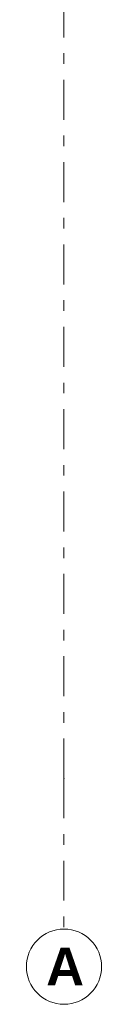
# Model space of a CAD drawing. Extents: x 1621802 to 1789819, y -272404 to -112799.
# Tile 1 of 11: x 1635319 to 1640319, y -271204 to -205826. Entities that reach past the tile are written whole.
import ezdxf

# ---------------------------------------------------------------- set-up
doc = ezdxf.new("R2010")
doc.units = 0
doc.header["$MEASUREMENT"] = 0
doc.linetypes.add('Przerywana podwójnie', pattern=[5468.055367, 2645.833254, -1058.333278, 705.555558, -1058.333278])
doc.layers.add('410-K Osie', color=7, linetype='Continuous')
doc.styles.add('STYL_AUTOMATYCZNY_1', font='txt')

msp = doc.modelspace()

# ---------------------------------------------------------------- linework, layer by layer
at = {"layer": '410-K Osie', "color": 4, "linetype": 'Przerywana podwójnie', "lineweight": 13}
for p, q in [((1637819, -127798.8), (1637819, -256203.7)), ((1637819, -256203.7), (1637819, -266203.7))]:
    msp.add_line(p, q, dxfattribs=at)
at = {"layer": '410-K Osie', "color": 7, "linetype": 'Continuous', "lineweight": 13}
msp.add_circle((1637819, -268703.7), 2500, dxfattribs=at)
at = {"layer": '410-K Osie', "color": 4, "linetype": 'Przerywana podwójnie', "lineweight": 13}
msp.add_point((1637819, -256203.7), dxfattribs=at)
msp.add_point((1637819, -256203.7), dxfattribs=at)

# ---------------------------------------------------------------- texts
at = {"layer": '410-K Osie', "color": 1, "lineweight": 13, "insert": (1636630.5, -267453.7), "char_height": 2500, "attachment_point": 1, "style": 'STYL_AUTOMATYCZNY_1'}
msp.add_mtext('\\A1;{\\pql;\\pt0;\\fArial|b1|i0|c238|p38;A}', dxfattribs=at)

doc.saveas('drawing.dxf')
